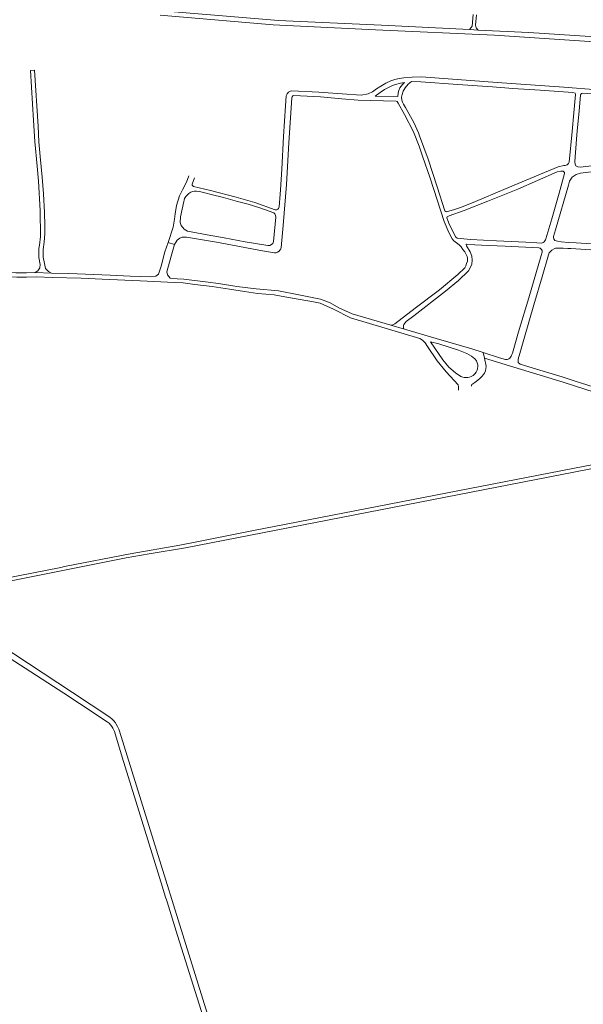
# Model space of a CAD drawing. Extents: x 145000 to 155000, y 457500 to 470000.
# Tile 93 of 196: x 149037 to 149513, y 461042 to 461873. Entities that reach past the tile are written whole.
import ezdxf

# ---------------------------------------------------------------- set-up
doc = ezdxf.new("R2010")
doc.units = 0
doc.header["$LTSCALE"] = 0.2
doc.header["$MEASUREMENT"] = 0
doc.layers.add('kant verharding', color=252, linetype='Continuous', lineweight=0)

msp = doc.modelspace()

# ---------------------------------------------------------------- linework, layer by layer
at = {"layer": 'kant verharding', "lineweight": 0}
for p, q in [((149416.88, 461864.92), (149424.11, 461864.56)), ((149162.35, 461685.11), (149167.89, 461683.42)), ((149050.14, 461659.87), (149064.02, 461659.18)), ((149350.32, 461615.4), (149361.88, 461611.84)), ((149428.4, 461592.31), (149429.57, 461587.56)), ((149074.85, 461411.46), (149071.76, 461410.85)), ((149081.19, 461300.07), (149079.16, 461301.42)), ((149087.55, 461295.87), (149081.19, 461300.07)), ((149160.04, 461133.35), (149157.61, 461140.87)), ((149161.61, 461128.34), (149160.04, 461133.35)), ((149170.25, 461100.13), (149161.61, 461128.34))]:
    msp.add_line(p, q, dxfattribs=at)
at = {"layer": 'kant verharding', "lineweight": 0, "flags": 128}
for points in [[(149416.88, 461864.92), (149342.68, 461868.66), (149255.7, 461872.7), (149225.24, 461875.05), (149167.48, 461879.87), (149162.77, 461880.35)], [(149416.88, 461864.92), (149418.33, 461866.69), (149419.11, 461867.74), (149419.81, 461877.57)], [(150157.61, 461811.95), (150122.48, 461811.95), (150098.19, 461812.11), (150076.69, 461812.65), (150045.42, 461814.49), (150000, 461817.33), (149961.41, 461819.5), (149909.72, 461823.66), (149844.57, 461828.71), (149781.9, 461834.31), (149740.2, 461838.12), (149689.19, 461842.59), (149613.74, 461849.42), (149518.23, 461854.76), (149437.87, 461860.28), (149337.44, 461864.76), (149251.08, 461868.84), (149155.68, 461877.06)], [(149422.66, 461877.38), (149422.03, 461868.62), (149422.41, 461866.42), (149424.11, 461864.56)], [(149424.11, 461864.56), (149467.03, 461862.4), (149518.66, 461858.95), (149613.28, 461853.52), (149653.23, 461850.06), (149716.63, 461844.37)], [(149064.02, 461659.18), (149061.57, 461660.65), (149059.03, 461663.27), (149057.99, 461667.42), (149056.93, 461672.76), (149056.88, 461679.14), (149057.84, 461685.48), (149058.34, 461692.61), (149058.35, 461699.6), (149058.07, 461710.44), (149057.34, 461726.31), (149056.13, 461740.36), (149054.55, 461757.83), (149053.29, 461770.05), (149052.6, 461783.47), (149049.75, 461830.63), (149046.38, 461830.42), (149048.85, 461788.09), (149049.83, 461770.44), (149051.82, 461749.69), (149053.11, 461737.07), (149054.51, 461712.24), (149054.57, 461690.25), (149053.8, 461682.79), (149053.4, 461680.11), (149053.35, 461672.35), (149054.52, 461666.69), (149054.1, 461663.68), (149052.53, 461661.18), (149050.14, 461659.87)], [(149553.31, 461811.81), (149496.55, 461816.23), (149440.34, 461820.24), (149376.24, 461824.95), (149368.54, 461824.7), (149361.43, 461824.08), (149357.37, 461823.49), (149353.96, 461822.74), (149350.58, 461821.7), (149346.33, 461819.71), (149342.06, 461817.2), (149338.34, 461814.89), (149334.95, 461812.47), (149331.25, 461810.81), (149325.4, 461809.57), (149309.28, 461810.78), (149289.78, 461812.06), (149266.86, 461813.34), (149265.64, 461813)], [(149360.37, 461818.6), (149359.09, 461817.17), (149358.18, 461815.64), (149357.17, 461813.39), (149356.59, 461811.38), (149356.25, 461808.45), (149337.16, 461808.6), (149341.43, 461811.79), (149345.1, 461814.22), (149349.49, 461816.69), (149351.79, 461817.84), (149354.29, 461818.68), (149358.55, 461819.68), (149362.05, 461820.18), (149360.37, 461818.6)], [(149362.71, 461799.1), (149361.11, 461801.89), (149360.17, 461803.67), (149359.61, 461805.2), (149359.52, 461807.73), (149359.9, 461810.2), (149360.85, 461812.89), (149362.46, 461815.8), (149365.16, 461818.76), (149367.77, 461820.99), (149375.68, 461820.91), (149407.11, 461818.51), (149436.24, 461816.55), (149453.41, 461815.27), (149476.43, 461813.72), (149504.11, 461811.79), (149505.97, 461811.29), (149506.42, 461810.04), (149505.02, 461794.56), (149503.49, 461778.89)], [(149265.64, 461813), (149264.14, 461812), (149262.8, 461810.56), (149261.99, 461808.87), (149261.6, 461800.45), (149259.92, 461774.76), (149258.38, 461747.06), (149257.25, 461729.7)], [(149666.26, 461800.05), (149654.2, 461800.89), (149618.11, 461803.48), (149512.5, 461811.21), (149511.27, 461810.85), (149510.5, 461809.95), (149509.34, 461796.05), (149507.8, 461779.42)], [(149350.32, 461615.4), (149351.51, 461615.42), (149353.22, 461616.09), (149353.9, 461616.48), (149370.94, 461629.68), (149391.41, 461645.23), (149406.99, 461658.14), (149412.8, 461663.89), (149413.63, 461665.32), (149414.42, 461667.45), (149415.03, 461669.41), (149415.13, 461671.8), (149414.78, 461673.39), (149413.87, 461675.53), (149412.9, 461677.25), (149411.34, 461679.3), (149409.83, 461681.44), (149408.17, 461683.18), (149403.73, 461686.62), (149402.22, 461688.12), (149399.33, 461693.65), (149395.42, 461702.83), (149383.53, 461739.36), (149377.12, 461758.14), (149374.24, 461766.42), (149369.45, 461778.48), (149362.12, 461793.29), (149356.59, 461802.76), (149355.89, 461804.26), (149354.84, 461804.41), (149322.83, 461805.21), (149309.22, 461806.55), (149291.15, 461808.21), (149268.56, 461809.29), (149267.62, 461809.08), (149267.06, 461808.19), (149266.83, 461807.18), (149264.36, 461769.21), (149262.24, 461733.98), (149259.67, 461699.59), (149257.87, 461680.96), (149257.52, 461679.87), (149256.8, 461678.78), (149256.11, 461677.94), (149254.88, 461677), (149253.65, 461676.47), (149252.13, 461676.34), (149240.49, 461678.31), (149221.26, 461682.12), (149203.31, 461685.53)], [(149374.52, 461775.34), (149373.68, 461777.62), (149369.88, 461786.57), (149362.71, 461799.1)], [(149503.49, 461778.89), (149500.97, 461753.08), (149500.36, 461751.84)], [(149507.8, 461779.42), (149507.16, 461772.48), (149505.64, 461753.43), (149505.69, 461753.38), (149505.92, 461751.37), (149506.65, 461749.95), (149508.23, 461749), (149510.18, 461748.73), (149517.58, 461749.65), (149578.41, 461757.56), (149590.39, 461758.9)], [(149500.36, 461751.84), (149499.3, 461750.83), (149497.61, 461750.24), (149496.47, 461750.17), (149491.69, 461748.93), (149480.2, 461744.2), (149445.86, 461729.79), (149421.82, 461719.82), (149410.07, 461715.11), (149404.3, 461713.02), (149397.47, 461711.05), (149396.75, 461711.27), (149395.95, 461711.79), (149389.55, 461732.28), (149381.83, 461755.38), (149374.52, 461775.34)], [(149492.53, 461726.85), (149497.16, 461743.52), (149497.02, 461744.32), (149496.03, 461745.41), (149493.99, 461745.51), (149490.85, 461744.85), (149457.57, 461730.27), (149432.23, 461720.07), (149412.48, 461712.03), (149399.79, 461707.7), (149397.89, 461706.94), (149397.76, 461706.01), (149398.47, 461703.66), (149399.93, 461700.18), (149405.34, 461689.76), (149406.5, 461688.88), (149417.61, 461687.63), (149439.53, 461686.41), (149464.46, 461685.32), (149473.57, 461684.84), (149477.62, 461684.68), (149478.45, 461684.91), (149479.02, 461685.13), (149479.78, 461685.65), (149480.88, 461687.26), (149481.37, 461688.32), (149486.32, 461705.2), (149492.53, 461726.85)], [(149521.8, 461745.18), (149510.67, 461743.6), (149506.85, 461742.66), (149503.6, 461740.3), (149501.26, 461736.99), (149500.39, 461733.48), (149489.45, 461695.87), (149487.68, 461690.25), (149487.71, 461688.93), (149488, 461688.2), (149488.95, 461686.88), (149491.15, 461686.25), (149494.16, 461685.63), (149500.13, 461685.01), (149506.92, 461684.72), (149519.86, 461683.95)], [(149162.35, 461685.11), (149166.67, 461698.09), (149167.8, 461704.78), (149168.44, 461709.31), (149169.59, 461716.5), (149172.07, 461724.49), (149174.63, 461729.48), (149177.89, 461735.97), (149179.98, 461741.54)], [(149257.25, 461729.7), (149257.01, 461725.85), (149256.27, 461715.38), (149256.03, 461714.51), (149255.7, 461713.87), (149255.11, 461713.22), (149253.88, 461712.74), (149253.2, 461712.69), (149252.74, 461712.78), (149235.54, 461719.01), (149219.91, 461723.38), (149198.33, 461728.96), (149183.86, 461732.43), (149182.75, 461733.43), (149182.67, 461734.28), (149184.61, 461739.72)], [(149198.66, 461725.73), (149194.66, 461726.8), (149188.85, 461728.24), (149186.41, 461728.52), (149184.72, 461728.5), (149183.13, 461728.21), (149181.52, 461727.57), (149179.96, 461726.65), (149178.67, 461725.36), (149177.33, 461723.93), (149176.38, 461722.4), (149175.87, 461720.97), (149175.64, 461719.64), (149172.95, 461706.72), (149172.69, 461702.11), (149173.42, 461699.36), (149175.93, 461696.28), (149178.71, 461694.59), (149195.31, 461691.62), (149209.78, 461689.2), (149227.41, 461685.79), (149246.63, 461682.51), (149248.22, 461682.68), (149249.76, 461683.37), (149250.91, 461684.42), (149251.45, 461685.98), (149253.27, 461706.46), (149253.15, 461707.96), (149252.93, 461708.77), (149252.48, 461709.39), (149251.6, 461710.14), (149239.76, 461714.32), (149230.14, 461717.37), (149221.1, 461719.75), (149209.18, 461723.16), (149198.66, 461725.73)], [(149203.31, 461685.53), (149177.83, 461689.75), (149174.35, 461689.77), (149172.23, 461688.88), (149169.95, 461687.2), (149167.89, 461683.42)], [(149064.02, 461659.18), (149078.74, 461658.86), (149113.6, 461657.57), (149130.49, 461656.76), (149147.78, 461656.28), (149152.01, 461656.61), (149154.38, 461658.45), (149156.48, 461665.04), (149159.77, 461677.19), (149162.35, 461685.11)], [(149167.89, 461683.42), (149165.04, 461673.57), (149161.38, 461660.49), (149161.79, 461657.76), (149164.24, 461655.11), (149169.98, 461654.53), (149175.68, 461654.24), (149196.13, 461651.61), (149204.94, 461650.58), (149220.39, 461648.04), (149236.81, 461645.93), (149255.63, 461644.4), (149272.88, 461641.03), (149291.15, 461637.32), (149299.2, 461634.11), (149306.66, 461630.05), (149317.71, 461624.84), (149350.32, 461615.4)], [(149428.4, 461592.31), (149442.14, 461587.75), (149447.12, 461586.42), (149447.81, 461586.33), (149448.69, 461586.4), (149449.52, 461586.66), (149450.18, 461587.03), (149450.78, 461587.47), (149451.57, 461588.26), (149452.08, 461589.17), (149452.7, 461590.49), (149453.15, 461591.66), (149454.41, 461595.74), (149458.33, 461609.61), (149466.95, 461638.28), (149477.35, 461674.26), (149478.19, 461677.07), (149478.07, 461678.34), (149477.69, 461679.18), (149477.17, 461679.82), (149476.4, 461680.22), (149475.43, 461680.53), (149446.85, 461682.1), (149426.98, 461682.97), (149421.48, 461683.16), (149414.34, 461683.72), (149413.95, 461683.37), (149414.25, 461682.24), (149417.39, 461677.24), (149418.7, 461673.52), (149419.12, 461670.31), (149418.77, 461666.98), (149417.51, 461663.7), (149415.94, 461661.26), (149407.43, 461652.93), (149396.7, 461644.09), (149369.85, 461623.2), (149363.38, 461618.42), (149362.41, 461617.35), (149361.36, 461615.82), (149361, 461614.92), (149361.04, 461614), (149361.15, 461613.12), (149361.46, 461612.32), (149361.88, 461611.84)], [(149502.47, 461680.04), (149499.86, 461680.21), (149496.06, 461680.49), (149490.66, 461680.43), (149489.48, 461680.24), (149488.42, 461679.81), (149486.43, 461678.74), (149485.52, 461677.93), (149484.83, 461677.24), (149484.22, 461676.55), (149483.49, 461674.78), (149478.11, 461656.16), (149471.29, 461632.53), (149463.17, 461605.32), (149459.27, 461591.54), (149458.64, 461589.5), (149458.24, 461588.01), (149457.94, 461586.01), (149458.05, 461583.78), (149458.52, 461583.3), (149459.14, 461582.84), (149459.66, 461582.55), (149473.48, 461578.23), (149483.75, 461575.12), (149495.14, 461571.84), (149506.02, 461568.07), (149521.17, 461563.17)], [(149502.47, 461680.04), (149540.57, 461677.62)], [(149008.72, 461660.62), (149025.46, 461659.91), (149033.87, 461659.5), (149042.85, 461659.65), (149050.14, 461659.87)], [(149042.79, 461655.79), (149034.61, 461655.75), (149023.27, 461656.25), (149008.98, 461656.46)], [(149407.49, 461560.59), (149407.57, 461563.17), (149407.24, 461564.99), (149397.05, 461575.91), (149389.64, 461585.33), (149381.52, 461597.28), (149379.29, 461600.51), (149377.05, 461602.7), (149374.82, 461604.15), (149316.5, 461621.51), (149302.09, 461628.79), (149290.76, 461634.02), (149285.18, 461634.98), (149260.97, 461639.38), (149252.04, 461640.86), (149237.95, 461642.2), (149226.81, 461643.7), (149214.34, 461645.77), (149199.7, 461647.94), (149185.1, 461649.73), (149175.04, 461651.09), (149167.81, 461651.32), (149138.76, 461652.85), (149106.77, 461654.32), (149089.06, 461655.01), (149064.48, 461655.57), (149051.27, 461656.14), (149042.79, 461655.79)], [(149361.88, 461611.84), (149388.68, 461604.03), (149418.81, 461595.37), (149428.4, 461592.31)], [(149423.85, 461581.87), (149423.91, 461580.58), (149423.71, 461578.68), (149423.39, 461577.35), (149422.47, 461575.58), (149421.4, 461574.27), (149419.86, 461572.82), (149418.38, 461571.91), (149416.99, 461571.42), (149415.55, 461571.17), (149414.13, 461571.04), (149412.48, 461571.12), (149411.13, 461571.41), (149409.57, 461571.94), (149405.08, 461575.13), (149399.44, 461580), (149394.39, 461586.05), (149383.89, 461601.14), (149390.95, 461599.61), (149407.5, 461594.34), (149414.72, 461591.35), (149418.48, 461589.03), (149421.29, 461587.04), (149422.64, 461585.26), (149423.42, 461583.54), (149423.85, 461581.87)], [(149418.43, 461563.72), (149418.55, 461564.62), (149418.86, 461565.16), (149421.32, 461566.88), (149425.34, 461570.05), (149427.37, 461571.86), (149428.68, 461573.61), (149429.57, 461574.9), (149430.38, 461576.89), (149430.74, 461578.52), (149430.81, 461580.7), (149429.57, 461587.56)], [(149429.57, 461587.56), (149454.19, 461579.81), (149495.93, 461567.32), (149531.57, 461555.56)], [(149853.25, 461516.61), (149771.48, 461522.23), (149722.4, 461523.91), (149703.08, 461524.34), (149685.6, 461524.17), (149678.49, 461523.45), (149633.95, 461515.66), (149587.51, 461507.2), (149549.72, 461500), (149177.03, 461427.4), (149146.42, 461422.16), (149126.93, 461418.76), (149000, 461393.68), (148980.46, 461390.18), (148971.57, 461388.47), (148968.77, 461388.18), (148964.9, 461387.96), (148961.85, 461387.89), (148959.75, 461388), (148956.32, 461388.33), (148955.67, 461387.92), (148955.23, 461387.37), (148955.08, 461386.87), (148955.13, 461386.4)], [(149853.32, 461520.03), (149835.71, 461521.41), (149807.35, 461523.25), (149793.69, 461523.89), (149747.8, 461525.78), (149713.39, 461527.27), (149689.17, 461527.28), (149680.73, 461526.91), (149649.7, 461521.95), (149578.05, 461508.31), (149533.14, 461500), (149233.17, 461441.58), (149185.23, 461432.07), (149172.19, 461429.66), (149130.35, 461422.39), (149074.85, 461411.46)], [(149071.76, 461410.85), (148977.77, 461392.49), (148968.98, 461391.76), (148961.53, 461391.46), (148958.67, 461391.42), (148956.82, 461391.66), (148953.94, 461392.19), (148950.81, 461393.05), (148947.23, 461394.25), (148940.33, 461397.68)], [(148958.78, 461383.92), (148962.26, 461381.56), (148977.93, 461371.71), (149000, 461357.94), (149032.07, 461337.78), (149044.49, 461329.77), (149081.66, 461305.31)], [(149079.16, 461301.42), (149000, 461352.48), (148966.92, 461373.21), (148959.91, 461377.69)], [(149081.66, 461305.31), (149113.1, 461284.28), (149115.24, 461282.59), (149116.51, 461281.25), (149117.89, 461279.65), (149118.69, 461278.54), (149119.73, 461276.56), (149120.71, 461274.2), (149121.5, 461272.47), (149205.96, 461000)], [(149157.61, 461140.87), (149142.77, 461189.06), (149123.73, 461250.6), (149117.1, 461272.37), (149116.66, 461273.47), (149115.84, 461274.93), (149114.88, 461276.46), (149113.66, 461277.97), (149112.57, 461279.15), (149111.05, 461280.51), (149087.55, 461295.87)], [(149205.38, 460988.38), (149201.77, 461000), (149170.25, 461100.13)]]:
    msp.add_lwpolyline(points, dxfattribs=at)

doc.saveas('drawing.dxf')
